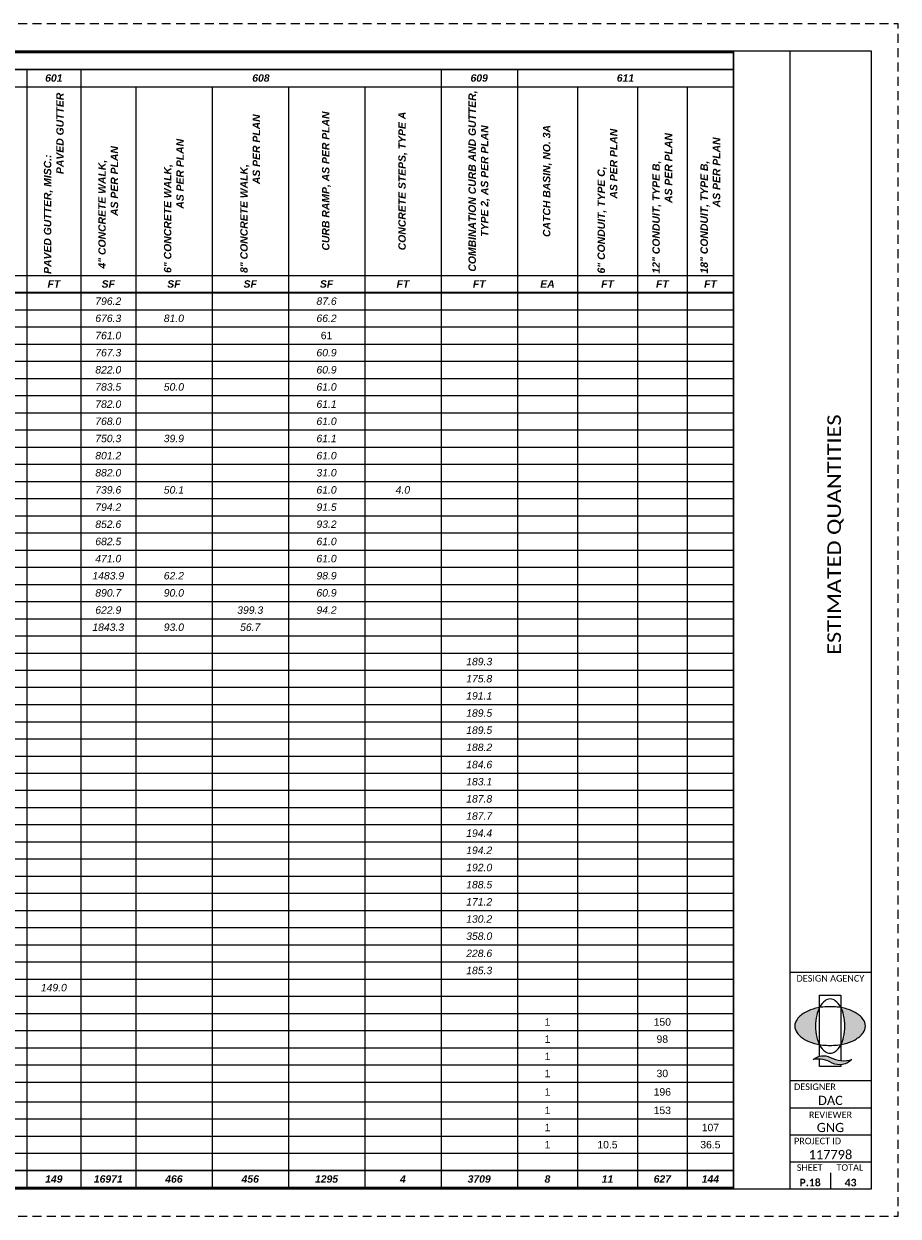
# Paper-space layout 'C01' of a CAD drawing. Header units: feet. Extents: x 0 to 34, y 0 to 22.
# Tile 2 of 2: x 17.9 to 34, y 0 to 22. Entities that reach past the tile are written whole.
import ezdxf
from ezdxf.enums import TextEntityAlignment as Align

# ---------------------------------------------------------------- set-up
doc = ezdxf.new("R2010")
doc.units = ezdxf.units.FT
doc.header["$MEASUREMENT"] = 0
doc.linetypes.add('OhDOT_USTN3', pattern=[0.22, 0.165, -0.055])
for name, color, linetype in [('SH_Border', 7, 'Continuous'), ('SH_Cut_Line', 7, 'OhDOT_USTN3'), ('SH_Data', 7, 'Continuous'), ('SH_Hatch', 14, 'Continuous'), ('SH_TextM', 7, 'Continuous')]:
    doc.layers.add(name, color=color, linetype=linetype)
doc.styles.add('Font 70-Main Title', font='calibri.ttf', dxfattribs={"width": 1.15, "height": 0.25})
doc.styles.add('Straight Minimum (0.12) Font 30', font='calibri.ttf', dxfattribs={"height": 0.12})
doc.styles.add('Straight Normal (0.14) Font 30', font='calibri.ttf', dxfattribs={"height": 0.14})
doc.styles.add('Straight-Normal', font='calibrib.ttf', dxfattribs={"height": 0.14})
doc.styles.add('Straight-Sub Title', font='calibri.ttf', dxfattribs={"height": 0.17})

# ---------------------------------------------------------------- blocks, each defined once
blk = doc.blocks.new('A$C1697e795')
at = {"layer": 'SH_Hatch'}
for points in [[(-0.1098, 0.0898, -0.0615), (-0.0881, 0.1507), (-0.0881, 0.1523, 0.014092), (-0.1171, 0.1465, 0.069705), (-0.2053, 0.1131, 0.105975), (-0.2716, 0.0557, 0.163104), (-0.29, 0.0008, 0.163049), (-0.2716, -0.0541, 0.105975), (-0.2053, -0.1115, 0.069705), (-0.1171, -0.145, 0.014089), (-0.0881, -0.1507, -0.061487), (-0.1098, -0.0898, -0.054987), (-0.1197, 0, -0.054987)], [(0.1108, 0.0898, 0.0615), (0.0891, 0.1507), (0.0891, 0.1523, -0.014092), (0.1182, 0.1465, -0.069705), (0.2063, 0.1131, -0.105975), (0.2727, 0.0557, -0.163104), (0.2911, 0.0008, -0.163049), (0.2727, -0.0541, -0.105975), (0.2063, -0.1115, -0.069705), (0.1182, -0.145, -0.014089), (0.0891, -0.1507, 0.061487), (0.1108, -0.0898, 0.054987), (0.1207, 0, 0.054987)], [(0.0015, -0.2566, 0.297692), (-0.1396, -0.2731, -0.180432), (0.0164, -0.3024, 0.32264), (0.179, -0.273, -0.20237)]]:
    blk.add_hatch(color=0, dxfattribs=at).paths.add_polyline_path(points)
at = {"layer": 'SH_TextM'}
for points in [[(0.1106, -0.0898, 0.054987), (0.1206, 0, 0.054987), (0.1106, 0.0898, 0.0688), (0.0854, 0.1575, 0.105699), (0.0418, 0.2087, 0.165247), (0.0004, 0.2228, 0.165247), (-0.0409, 0.2087, 0.105699), (-0.0845, 0.1575, 0.0688), (-0.1098, 0.0898, 0.054987), (-0.1197, 0, 0.054987), (-0.1098, -0.0898, 0.0688), (-0.0845, -0.1575, 0.105699), (-0.0409, -0.2087, 0.165247), (0.0004, -0.2228, 0.165247), (0.0418, -0.2087, 0.105699), (0.0854, -0.1575, 0.0688)], [(-0.2053, -0.1115, 0.069705), (-0.1171, -0.145, 0.055931), (-0.0006, -0.158, 0.055931), (0.1159, -0.145, 0.069705), (0.2041, -0.1115, 0.105975), (0.2705, -0.0541, 0.163076), (0.2889, 0.0008, 0.163076), (0.2705, 0.0557, 0.105975), (0.2041, 0.1131, 0.069705), (0.1159, 0.1465, 0.055931), (-0.0006, 0.1596, 0.055931), (-0.1171, 0.1465, 0.069705), (-0.2053, 0.1131, 0.105975), (-0.2716, 0.0557, 0.163076), (-0.29, 0.0008, 0.163076), (-0.2716, -0.0541, 0.105975)], [(0.0164, -0.3024, 0.180432), (-0.1396, -0.2731, -0.297692), (0.0015, -0.2566, 0.20237), (0.179, -0.273, -0.32264)]]:
    blk.add_lwpolyline(points, format="xyb", close=True, dxfattribs=at)
for points in [[(-0.0881, -0.2469), (-0.0881, 0.2529), (0.0891, 0.2529), (0.0891, -0.2828)], [(0.0891, -0.3157), (0.0891, -0.332), (-0.0881, -0.332), (-0.0881, -0.2701)]]:
    blk.add_lwpolyline(points, dxfattribs=at)
blk = doc.blocks.new('*A1007')
at = {"layer": 'SH_TextM', "color": 7, "linetype": 'Continuous', "ltscale": 0.083333, "const_width": 0.0208}
blk.add_lwpolyline([(18.698, 0), (0, 0), (0, -13.781), (18.698, -13.781)], close=True, dxfattribs=at)
for points in [[(0, -0.208), (18.698, -0.208)], [(0, -2.917), (18.698, -2.917)], [(0, -13.573), (18.698, -13.573)]]:
    blk.add_lwpolyline(points, dxfattribs=at)
at = {"layer": 'SH_TextM', "color": 7, "linetype": 'Continuous', "ltscale": 0.083333}
for points in [[(10.115, -0.208), (10.115, -13.781)], [(10.771, -0.208), (10.771, -13.781)], [(15.146, -0.208), (15.146, -13.781)], [(16.073, -0.208), (16.073, -13.781)], [(3.615, -0.417), (18.698, -0.417)], [(11.438, -0.417), (11.438, -13.781)], [(12.365, -0.417), (12.365, -13.781)], [(13.292, -0.417), (13.292, -13.781)], [(14.219, -0.417), (14.219, -13.781)], [(16.802, -0.417), (16.802, -13.781)], [(17.531, -0.417), (17.531, -13.781)], [(18.135, -0.417), (18.135, -13.781)], [(3.615, -2.708), (18.698, -2.708)], [(0, -3.125), (18.698, -3.125)], [(0, -3.333), (18.698, -3.333)], [(0, -3.542), (18.698, -3.542)], [(0, -3.75), (18.698, -3.75)], [(0, -3.958), (18.698, -3.958)], [(0, -4.167), (18.698, -4.167)], [(0, -4.375), (18.698, -4.375)], [(0, -4.583), (18.698, -4.583)], [(0, -4.792), (18.698, -4.792)], [(0, -5), (18.698, -5)], [(0, -5.208), (18.698, -5.208)], [(0, -5.417), (18.698, -5.417)], [(0, -5.625), (18.698, -5.625)], [(0, -5.833), (18.698, -5.833)], [(0, -6.042), (18.698, -6.042)], [(0, -6.25), (18.698, -6.25)], [(0, -6.458), (18.698, -6.458)], [(0, -6.667), (18.698, -6.667)], [(0, -6.875), (18.698, -6.875)], [(0, -7.083), (18.698, -7.083)], [(0, -7.292), (18.698, -7.292)], [(0, -7.5), (18.698, -7.5)], [(0, -7.708), (18.698, -7.708)], [(0, -7.917), (18.698, -7.917)], [(0, -8.125), (18.698, -8.125)], [(0, -8.333), (18.698, -8.333)], [(0, -8.542), (18.698, -8.542)], [(0, -8.75), (18.698, -8.75)], [(0, -8.958), (18.698, -8.958)], [(0, -9.167), (18.698, -9.167)], [(0, -9.375), (18.698, -9.375)], [(0, -9.583), (18.698, -9.583)], [(0, -9.792), (18.698, -9.792)], [(0, -10), (18.698, -10)], [(0, -10.208), (18.698, -10.208)], [(0, -10.417), (18.698, -10.417)], [(0, -10.625), (18.698, -10.625)], [(0, -10.833), (18.698, -10.833)], [(0, -11.042), (18.698, -11.042)], [(0, -11.25), (18.698, -11.25)], [(0, -11.458), (18.698, -11.458)], [(0, -11.667), (18.698, -11.667)], [(0, -11.875), (18.698, -11.875)], [(0, -12.083), (18.698, -12.083)], [(0, -12.292), (18.698, -12.292)], [(0, -12.5), (18.698, -12.5)], [(0, -12.74), (18.698, -12.74)], [(0, -12.948), (18.698, -12.948)], [(0, -13.156), (18.698, -13.156)], [(0, -13.365), (18.698, -13.365)]]:
    blk.add_lwpolyline(points, dxfattribs=at)
at = {"layer": 'SH_TextM', "color": 7, "char_height": 0.09028, "attachment_point": 5, "style": 'Straight Normal (0.14) Font 30'}
for s, insert in [('\\fArial|b1|i1|c0|p34;601', (10.443, -0.312)), ('\\fArial|b1|i1|c0|p34;608', (12.958, -0.312)), ('\\fArial|b1|i1|c0|p34;609', (15.609, -0.312)), ('\\fArial|b1|i1|c0|p34;611', (17.385, -0.312)), ('\\fArial|b1|i1|c0|p34;SF', (11.104, -2.812)), ('\\fArial|b1|i1|c0|p34;SF', (11.901, -2.812)), ('\\fArial|b1|i1|c0|p34;SF', (12.828, -2.812)), ('\\fArial|b1|i1|c0|p34;SF', (13.755, -2.812)), ('\\fArial|b1|i1|c0|p34;FT', (14.682, -2.812)), ('\\fArial|b1|i1|c0|p34;FT', (15.609, -2.812)), ('\\fArial|b1|i1|c0|p34;EA', (16.438, -2.812)), ('\\fArial|b1|i1|c0|p34;FT', (17.167, -2.812)), ('\\fArial|b1|i1|c0|p34;FT', (17.833, -2.812)), ('\\fArial|b1|i1|c0|p34;FT', (18.417, -2.812)), ('\\fArial|b0|i1|c0|p34;796.2', (11.104, -3.021)), ('\\fArial|b0|i1|c0|p34;87.6', (13.755, -3.021)), ('\\fArial|b0|i1|c0|p34;676.3', (11.104, -3.229)), ('\\fArial|b0|i1|c0|p34;81.0', (11.901, -3.229)), ('\\fArial|b0|i1|c0|p34;66.2', (13.755, -3.229)), ('\\fArial|b0|i1|c0|p34;761.0', (11.104, -3.438)), ('\\fArial|b0|i0|c0|p34;61', (13.755, -3.438)), ('\\fArial|b0|i1|c0|p34;767.3', (11.104, -3.646)), ('\\fArial|b0|i1|c0|p34;60.9', (13.755, -3.646)), ('\\fArial|b0|i1|c0|p34;822.0', (11.104, -3.854)), ('\\fArial|b0|i1|c0|p34;60.9', (13.755, -3.854)), ('\\fArial|b0|i1|c0|p34;783.5', (11.104, -4.062)), ('\\fArial|b0|i1|c0|p34;50.0', (11.901, -4.062)), ('\\fArial|b0|i1|c0|p34;61.0', (13.755, -4.062)), ('\\fArial|b0|i1|c0|p34;782.0', (11.104, -4.271)), ('\\fArial|b0|i1|c0|p34;61.1', (13.755, -4.271)), ('\\fArial|b0|i1|c0|p34;768.0', (11.104, -4.479)), ('\\fArial|b0|i1|c0|p34;61.0', (13.755, -4.479)), ('\\fArial|b0|i1|c0|p34;750.3', (11.104, -4.688)), ('\\fArial|b0|i1|c0|p34;39.9', (11.901, -4.688)), ('\\fArial|b0|i1|c0|p34;61.1', (13.755, -4.688)), ('\\fArial|b0|i1|c0|p34;801.2', (11.104, -4.896)), ('\\fArial|b0|i1|c0|p34;61.0', (13.755, -4.896)), ('\\fArial|b0|i1|c0|p34;882.0', (11.104, -5.104)), ('\\fArial|b0|i1|c0|p34;31.0', (13.755, -5.104)), ('\\fArial|b0|i1|c0|p34;739.6', (11.104, -5.312)), ('\\fArial|b0|i1|c0|p34;50.1', (11.901, -5.312)), ('\\fArial|b0|i1|c0|p34;61.0', (13.755, -5.312)), ('\\fArial|b0|i1|c0|p34;4.0', (14.682, -5.312)), ('\\fArial|b0|i1|c0|p34;794.2', (11.104, -5.521)), ('\\fArial|b0|i1|c0|p34;91.5', (13.755, -5.521)), ('\\fArial|b0|i1|c0|p34;852.6', (11.104, -5.729)), ('\\fArial|b0|i1|c0|p34;93.2', (13.755, -5.729)), ('\\fArial|b0|i1|c0|p34;682.5', (11.104, -5.938)), ('\\fArial|b0|i1|c0|p34;61.0', (13.755, -5.938)), ('\\fArial|b0|i1|c0|p34;471.0', (11.104, -6.146)), ('\\fArial|b0|i1|c0|p34;61.0', (13.755, -6.146)), ('\\fArial|b0|i1|c0|p34;1483.9', (11.104, -6.354)), ('\\fArial|b0|i1|c0|p34;62.2', (11.901, -6.354)), ('\\fArial|b0|i1|c0|p34;98.9', (13.755, -6.354)), ('\\fArial|b0|i1|c0|p34;890.7', (11.104, -6.562)), ('\\fArial|b0|i1|c0|p34;90.0', (11.901, -6.562)), ('\\fArial|b0|i1|c0|p34;60.9', (13.755, -6.562)), ('\\fArial|b0|i1|c0|p34;622.9', (11.104, -6.771)), ('\\fArial|b0|i1|c0|p34;399.3', (12.828, -6.771)), ('\\fArial|b0|i1|c0|p34;94.2', (13.755, -6.771)), ('\\fArial|b0|i1|c0|p34;1843.3', (11.104, -6.979)), ('\\fArial|b0|i1|c0|p34;93.0', (11.901, -6.979)), ('\\fArial|b0|i1|c0|p34;56.7', (12.828, -6.979)), ('\\fArial|b0|i1|c0|p34;189.3', (15.609, -7.396)), ('\\fArial|b0|i1|c0|p34;175.8', (15.609, -7.604)), ('\\fArial|b0|i1|c0|p34;191.1', (15.609, -7.812)), ('\\fArial|b0|i1|c0|p34;189.5', (15.609, -8.021)), ('\\fArial|b0|i1|c0|p34;189.5', (15.609, -8.229)), ('\\fArial|b0|i1|c0|p34;188.2', (15.609, -8.437)), ('\\fArial|b0|i1|c0|p34;184.6', (15.609, -8.646)), ('\\fArial|b0|i1|c0|p34;183.1', (15.609, -8.854)), ('\\fArial|b0|i1|c0|p34;187.8', (15.609, -9.062)), ('\\fArial|b0|i1|c0|p34;187.7', (15.609, -9.271)), ('\\fArial|b0|i1|c0|p34;194.4', (15.609, -9.479)), ('\\fArial|b0|i1|c0|p34;194.2', (15.609, -9.687)), ('\\fArial|b0|i1|c0|p34;192.0', (15.609, -9.896)), ('\\fArial|b0|i1|c0|p34;188.5', (15.609, -10.104)), ('\\fArial|b0|i1|c0|p34;171.2', (15.609, -10.312)), ('\\fArial|b0|i1|c0|p34;130.2', (15.609, -10.521)), ('\\fArial|b0|i1|c0|p34;358.0', (15.609, -10.729)), ('\\fArial|b0|i1|c0|p34;228.6', (15.609, -10.938)), ('\\fArial|b0|i1|c0|p34;185.3', (15.609, -11.146)), ('\\fArial|b0|i1|c0|p34;149.0', (10.443, -11.354)), ('\\fArial|b0|i0|c0|p34;1', (16.438, -11.771)), ('\\fArial|b0|i0|c0|p34;150', (17.833, -11.771)), ('\\fArial|b0|i0|c0|p34;1', (16.438, -11.979)), ('\\fArial|b0|i0|c0|p34;98', (17.833, -11.979)), ('\\fArial|b0|i0|c0|p34;1', (16.438, -12.188)), ('\\fArial|b0|i0|c0|p34;1', (16.438, -12.396)), ('\\fArial|b0|i0|c0|p34;30', (17.833, -12.396)), ('\\fArial|b0|i0|c0|p34;1', (16.438, -12.62)), ('\\fArial|b0|i0|c0|p34;196', (17.833, -12.62)), ('\\fArial|b0|i0|c0|p34;1', (16.438, -12.844)), ('\\fArial|b0|i0|c0|p34;153', (17.833, -12.844)), ('\\fArial|b0|i0|c0|p34;1', (16.438, -13.052)), ('\\fArial|b0|i0|c0|p34;107', (18.417, -13.052)), ('\\fArial|b0|i0|c0|p34;1', (16.438, -13.26)), ('\\fArial|b0|i0|c0|p34;10.5', (17.167, -13.26)), ('\\fArial|b0|i0|c0|p34;36.5', (18.417, -13.26)), ('\\fArial|b1|i1|c0|p34;149', (10.443, -13.677)), ('\\fArial|b1|i1|c0|p34;16971', (11.104, -13.677)), ('\\fArial|b1|i1|c0|p34;466', (11.901, -13.677)), ('\\fArial|b1|i1|c0|p34;456', (12.828, -13.677)), ('\\fArial|b1|i1|c0|p34;1295', (13.755, -13.677)), ('\\fArial|b1|i1|c0|p34;4', (14.682, -13.677)), ('\\fArial|b1|i1|c0|p34;3709', (15.609, -13.677)), ('\\fArial|b1|i1|c0|p34;8', (16.438, -13.677)), ('\\fArial|b1|i1|c0|p34;11', (17.167, -13.677)), ('\\fArial|b1|i1|c0|p34;627', (17.833, -13.677)), ('\\fArial|b1|i1|c0|p34;144', (18.417, -13.677))]:
    blk.add_mtext(s, dxfattribs=dict(at, insert=insert))
at = {"layer": 'SH_TextM', "color": 7, "width": 2.29167, "attachment_point": 5, "rotation": 90, "style": 'Straight Normal (0.14) Font 30'}
for s, insert, char_height in [('\\fArial|b1|i1|c0|p34;4" CONCRETE WALK,                        AS PER PLAN', (11.104, -1.562), 0.09028), ('\\fArial|b1|i1|c0|p34;6" CONCRETE WALK,                                 AS PER PLAN', (11.901, -1.562), 0.09028), ('\\fArial|b1|i1|c0|p34;COMBINATION CURB AND GUTTER, TYPE 2, AS PER PLAN', (15.609, -1.562), 0.09028), ('\\fArial|b1|i1|c0|p34;PAVED GUTTER, MISC.:                                                          PAVED GUTTER', (10.443, -1.562), 0.090278), ('\\fArial|b1|i1|c0|p34;CATCH BASIN, NO. 3A', (16.438, -1.562), 0.09028), ('\\fArial|b1|i1|c0|p34;8" CONCRETE WALK,                                                  AS PER PLAN', (12.828, -1.562), 0.09028), ('\\fArial|b1|i1|c0|p34;6" CONDUIT, TYPE C,                                         AS PER PLAN', (17.167, -1.562), 0.09028), ('\\fArial|b1|i1|c0|p34;12" CONDUIT, TYPE B,                                    AS PER PLAN', (17.833, -1.562), 0.09028), ('\\fArial|b1|i1|c0|p34;18" CONDUIT, TYPE B,                                 AS PER PLAN', (18.417, -1.562), 0.09028)]:
    blk.add_mtext(s, dxfattribs=dict(at, insert=insert, char_height=char_height))
at = {"layer": 'SH_TextM', "color": 7, "char_height": 0.09028, "attachment_point": 5, "rotation": 90, "style": 'Straight Normal (0.14) Font 30'}
for s, insert in [('\\fArial|b1|i1|c0|p34;CURB RAMP, AS PER PLAN', (13.755, -1.562)), ('\\fArial|b1|i1|c0|p34;CONCRETE STEPS, TYPE A', (14.682, -1.562))]:
    blk.add_mtext(s, dxfattribs=dict(at, insert=insert))
at = {"layer": 'SH_TextM', "color": 7, "insert": (10.443, -2.812), "char_height": 0.09028, "width": 0.57292, "attachment_point": 5, "style": 'Straight Normal (0.14) Font 30'}
blk.add_mtext('\\fArial|b1|i1|c0|p34;FT', dxfattribs=at)

psp = doc.layouts.new('C01')

# ---------------------------------------------------------------- linework, layer by layer
at = {"layer": 'SH_Border', "linetype": 'Continuous', "flags": 128}
psp.add_lwpolyline([(0.5, 21.5), (33.5, 21.5), (33.5, 0.5), (0.5, 0.5), (0.5, 21.5)], close=True, dxfattribs=at)
for points in [[(32, 21.5), (32, 0.5)], [(32, 4.5), (33.5, 4.5)], [(32, 2.5), (33.5, 2.5)], [(32, 2), (33.5, 2)], [(32, 1.5), (33.5, 1.5)], [(32, 1), (33.5, 1)]]:
    psp.add_lwpolyline(points, dxfattribs=at)
at = {"layer": 'SH_Border'}
psp.add_lwpolyline([(32.75, 0.8), (32.75, 0.5)], dxfattribs=at)
at = {"layer": 'SH_Cut_Line', "color": 7, "linetype": 'OhDOT_USTN3', "flags": 128}
psp.add_lwpolyline([(0, 0), (34, 0), (34, 22), (0, 22), (0, 0)], close=True, dxfattribs=at)

# ---------------------------------------------------------------- block references
at = {"layer": 'SH_Border', "xscale": 2.25, "yscale": 2.25, "zscale": 2.25}
psp.add_blockref('A$C1697e795', (32.744, 3.506), dxfattribs=at)
at = {"layer": 'SH_TextM', "xscale": 1.52, "yscale": 1.52, "zscale": 1.52}
psp.add_blockref('*A1007', (2.54, 21.474), dxfattribs=at)

# ---------------------------------------------------------------- texts
at = {"layer": 'SH_Data', "style": 'Font 70-Main Title', "width": 1.15}
psp.add_text('ESTIMATED QUANTITIES', height=0.25, rotation=90, dxfattribs=at).set_placement((32.818, 12.575), align=Align.MIDDLE_CENTER)
at = {"layer": 'SH_Data', "style": 'Straight-Sub Title'}
for s, p in [('DAC', (32.75, 2)), ('GNG', (32.75, 1.5)), ('117798', (32.75, 1))]:
    psp.add_text(s, height=0.17, dxfattribs=at).set_placement(p, align=Align.BOTTOM_CENTER)
at = {"layer": 'SH_Data', "style": 'Straight-Normal'}
for s, p in [('P.18', (32.375, 0.551)), ('43', (33.122, 0.549))]:
    psp.add_text(s, height=0.14, dxfattribs=at).set_placement(p, align=Align.CENTER)
at = {"layer": 'SH_Data', "char_height": 0.12, "style": 'Straight Minimum (0.12) Font 30'}
for s, insert, width, attachment_point in [('DESIGN AGENCY', (32.124, 4.448), 1.94049, 1), ('DESIGNER', (32.078, 2.448), 1.0279, 1), ('REVIEWER', (32.75, 1.931), 1.0279, 2), ('PROJECT ID', (32.078, 1.447), 1.27835, 1), ('SHEET', (32.129, 0.957), 1.0279, 1), ('TOTAL', (32.862, 0.957), 1.0279, 1)]:
    psp.add_mtext(s, dxfattribs=dict(at, insert=insert, width=width, attachment_point=attachment_point))

doc.saveas('drawing.dxf')
